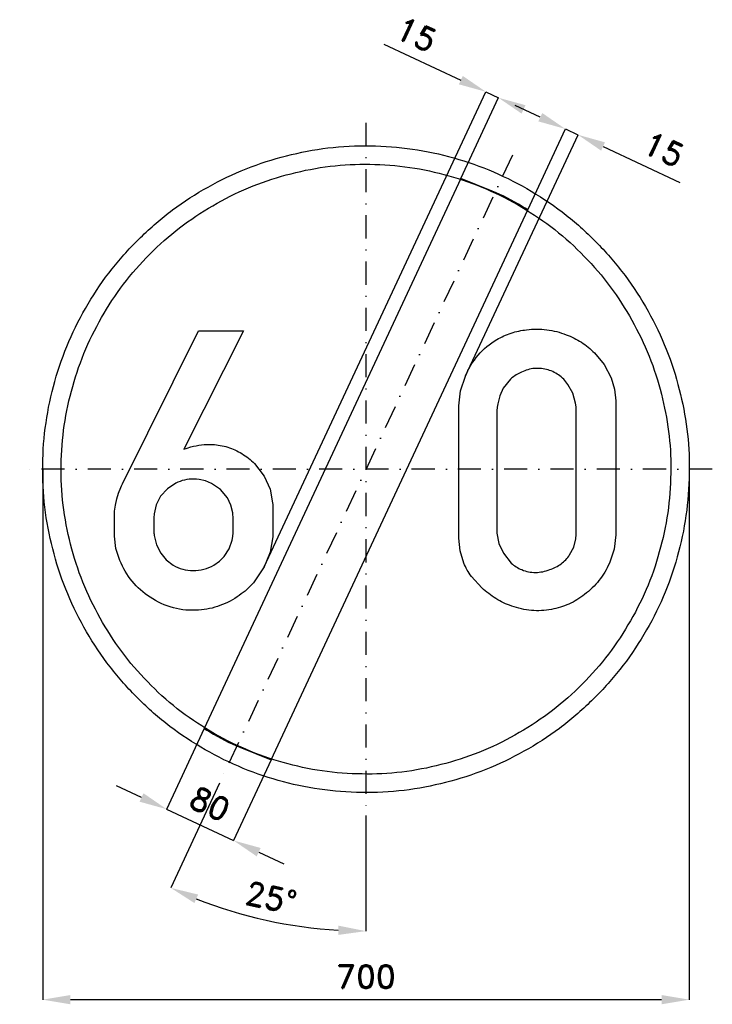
# Model space of a CAD drawing. Header units: millimetres. Extents: x -375 to 375, y -579 to 487.
import ezdxf

# ---------------------------------------------------------------- set-up
doc = ezdxf.new("R2010")
doc.units = ezdxf.units.MM
doc.header["$LTSCALE"] = 5
doc.linetypes.add('ČERCHOVANÁX2', pattern=[2, 1, -0.5, 0, -0.5])
doc.layers.add('Kóty', color=2, linetype='Continuous')
doc.layers.add('Značka', color=7, linetype='Continuous')
doc.styles.get("Standard").update_dxf_attribs({"font": 'romand.shx', "height": 25})
doc.dimstyles.get("Standard").update_dxf_attribs({"dimtxt": 25, "dimasz": 30, "dimexe": 0.18, "dimexo": 0.0625, "dimgap": 12.5, "dimtad": 1, "dimdec": 0, "dimzin": 0, "dimdsep": 46, "dimtxsty": 'Standard', "dimcen": 0.09, "dimadec": 0, "dimazin": 0, "dimtfac": 1, "dimtdec": 0, "dimtofl": 0, "dimtmove": 0, "dimatfit": 3, "dimfxl": 1, "dimtolj": 1, "dimtzin": 0, "dimarcsym": 0})

# ---------------------------------------------------------------- blocks, each defined once
blk = doc.blocks.new('*D2')
at = {"layer": 'Defpoints', "color": 0, "transparency": 16777216}
for p in [(-175.1, -280.8), (-102.6, -314.6), (-143.4, -402)]:
    blk.add_point(p, dxfattribs=at)
at = {"layer": 'Kóty', "color": 0, "lineweight": -2, "transparency": 16777216}
for p, q in [((-175.1, -280.8), (-215.9, -368.3)), ((-102.6, -314.7), (-143.4, -402.1)), ((-243, -355.4), (-270.2, -342.8)), ((-116.2, -414.6), (-89, -427.3))]:
    blk.add_line(p, q, dxfattribs=at)
at = {"layer": 'Kóty', "color": 0, "transparency": 16777216}
for points in [[(-240.9, -350.9), (-245.2, -360), (-215.9, -368.1)], [(-114.1, -410.1), (-118.3, -419.2), (-143.4, -402)]]:
    blk.add_solid(points, dxfattribs=at)
at = {"layer": 'Kóty', "color": 0, "transparency": 16777216, "insert": (-169, -362.4), "char_height": 25, "attachment_point": 5, "rotation": 334.988}
blk.add_mtext('\\A1;80', dxfattribs=at)
blk = doc.blocks.new('*D3')
at = {"layer": 'Defpoints', "color": 0, "transparency": 16777216}
for p in [(0, 375), (158.5, 339.9), (-158.5, -339.9), (0, -375), (-143.4, -479.1)]:
    blk.add_point(p, dxfattribs=at)
at = {"layer": 'Kóty', "color": 0, "lineweight": -2, "transparency": 16777216}
for p, q in [((-158.5, -339.9), (-211.4, -453.4)), ((0, -375.1), (0, -500.3))]:
    blk.add_line(p, q, dxfattribs=at)
blk.add_arc((0, 0), 500.1, 248.4375, 266.5625, dxfattribs=at)
at = {"layer": 'Kóty', "color": 0, "transparency": 16777216}
for points in [[(-185.8, -469.7), (-181.8, -460.5), (-211.4, -453.3)], [(-29.8, -494.2), (-30.1, -504.2), (0, -500.1)]]:
    blk.add_solid(points, dxfattribs=at)
at = {"layer": 'Kóty', "color": 0, "transparency": 16777216, "insert": (-102.8, -463.9), "char_height": 25, "attachment_point": 5, "rotation": 347.5}
blk.add_mtext('\\A1;25°', dxfattribs=at)
blk = doc.blocks.new('*D4')
at = {"layer": 'Defpoints', "color": 0, "transparency": 16777216}
for p in [(-350.1, 0), (350, 0), (350, -574.3)]:
    blk.add_point(p, dxfattribs=at)
at = {"layer": 'Kóty', "color": 0, "lineweight": -2, "transparency": 16777216}
for p, q in [((-350.1, -0.1), (-350.1, -574.5)), ((350, -0.1), (350, -574.5)), ((-320.1, -574.3), (320, -574.3))]:
    blk.add_line(p, q, dxfattribs=at)
at = {"layer": 'Kóty', "color": 0, "transparency": 16777216}
for points in [[(-320.1, -569.3), (-320.1, -579.3), (-350.1, -574.3)], [(320, -569.3), (320, -579.3), (350, -574.3)]]:
    blk.add_solid(points, dxfattribs=at)
at = {"layer": 'Kóty', "color": 0, "transparency": 16777216, "insert": (0, -549.3), "char_height": 25, "attachment_point": 5}
blk.add_mtext('\\A1;700', dxfattribs=at)

msp = doc.modelspace()

# ---------------------------------------------------------------- linework, layer by layer
at = {"layer": 'Kóty'}
for p, q in [((19.4, 460), (102.7, 421.2)), ((-110.1, -105.9), (129.9, 408.6)), ((102.6, 314.6), (143.5, 402.3)), ((188.7, 381), (161.6, 393.7)), ((175.1, 280.8), (216, 368.5)), ((107.8, 100.9), (229.6, 362.1)), ((256.7, 349.3), (340, 310.5))]:
    msp.add_line(p, q, dxfattribs=at)
for points in [[(129.9, 408.5), (143.4, 402.1)], [(215.9, 368.3), (229.5, 362)], [(-215.9, -368.1), (-143.4, -402)]]:
    msp.add_lwpolyline(points, dxfattribs=at)
for points in [[(104.8, 425.7), (100.6, 416.6), (129.9, 408.5)], [(172.7, 394), (168.5, 384.9), (143.4, 402.1)], [(190.9, 385.5), (186.6, 376.5), (215.9, 368.3)], [(258.8, 353.8), (254.6, 344.8), (229.5, 362)]]:
    msp.add_solid(points, dxfattribs=at)
at = {"layer": 'Značka', "color": 6, "linetype": 'ČERCHOVANÁX2', "lineweight": 25, "ltscale": 5}
for p, q in [((0, 375), (0, -375)), ((158.5, 339.9), (-158.5, -339.9)), ((375, 0), (-375, 0))]:
    msp.add_line(p, q, dxfattribs=at)
at = {"layer": 'Značka', "color": 5}
for points in [[(350, 0), (350, -2.3), (350, -4.6, -0.032166), (346.5, -50.2, -0.035727), (336.9, -95, -0.036668), (321.8, -138.3, -0.034749), (300.8, -179, -0.034042), (275, -216.8, -0.034442), (244.2, -250.7, -0.034555), (209.5, -280.6, -0.034426), (171, -305.4, -0.034386), (129.7, -325.2, -0.034417), (86.2, -339.2, -0.034423), (41.2, -347.7, -0.034416), (-4.6, -350, -0.034417), (-50.2, -346.5, -0.034417), (-95, -336.9, -0.034422), (-138.2, -321.7, -0.034426), (-179, -300.8, -0.03442), (-216.8, -275, -0.034413), (-250.7, -244.2, -0.034403), (-280.6, -209.5, -0.034421), (-305.4, -171, -0.034408), (-325.2, -129.8, -0.034417), (-339.2, -86.2, -0.034422), (-347.7, -41.2, -0.034424), (-350, 4.6, -0.034419), (-346.5, 50.2, -0.034407), (-336.9, 95, -0.034408), (-321.7, 138.2, -0.034422), (-300.8, 179, -0.034412), (-275, 216.8, -0.034416), (-244.2, 250.7, -0.034411), (-209.5, 280.6, -0.03441), (-171, 305.4, -0.034413), (-129.8, 325.2, -0.034413), (-86.2, 339.2, -0.034418), (-41.2, 347.7, -0.034415), (4.6, 350, -0.034418), (50.2, 346.5, -0.034418), (95, 336.9, -0.034414), (138.2, 321.7, -0.034412), (179, 300.8, -0.034421), (216.8, 275, -0.034399), (250.7, 244.2, -0.034428), (280.6, 209.5, -0.034495), (305.4, 171, -0.034408), (325.2, 129.8, -0.034092), (339.2, 86.2, -0.032807), (347.5, 43.4, -0.034276), (350, 0)], [(330, 0), (330, -2.2), (330, -4.3, -0.032168), (326.7, -47.3, -0.035741), (317.6, -89.6, -0.03666), (303.4, -130.4, -0.034769), (283.6, -168.7, -0.034042), (259.3, -204.4, -0.034451), (230.3, -236.4, -0.034559), (197.5, -264.5, -0.034429), (161.2, -287.9, -0.034392), (122.3, -306.6, -0.034413), (81.2, -319.8, -0.034423), (38.8, -327.9, -0.034417), (-4.3, -330, -0.034415), (-47.4, -326.7, -0.034418), (-89.6, -317.6, -0.034421), (-130.3, -303.3, -0.034415), (-168.7, -283.6, -0.034423), (-204.4, -259.3, -0.034424), (-236.4, -230.3, -0.034421), (-264.5, -197.5, -0.034409), (-287.9, -161.2, -0.034412), (-306.6, -122.3, -0.034389), (-319.8, -81.2, -0.034393), (-327.9, -38.8, -0.034449), (-330, 4.3, -0.03444), (-326.7, 47.4, -0.03441), (-317.6, 89.6, -0.034427), (-303.3, 130.3, -0.034404), (-283.6, 168.7, -0.034412), (-259.3, 204.4, -0.034409), (-230.3, 236.4, -0.034409), (-197.5, 264.5, -0.034411), (-161.2, 287.9, -0.034421), (-122.3, 306.6, -0.034411), (-81.2, 319.8, -0.034423), (-38.8, 327.9, -0.034418), (4.3, 330, -0.034417), (47.4, 326.7, -0.034418), (89.6, 317.6, -0.034411), (130.3, 303.3, -0.03442), (168.7, 283.6, -0.034412), (204.4, 259.3, -0.034393), (236.4, 230.3, -0.034412), (264.5, 197.5, -0.03449), (287.9, 161.2, -0.034432), (306.6, 122.3, -0.034062), (319.8, 81.2, -0.032789), (327.7, 40.9, -0.034256), (330, 0)], [(175.1, 280.8), (172.2, 282.6), (169.2, 284.5, 0.036005), (136.7, 301.1), (102.6, 314.6), (-175.1, -280.8), (-172.2, -282.6), (-169.2, -284.5, 0.036004), (-136.7, -301.1), (-102.6, -314.6), (175.1, 280.8)], [(-132.8, 149.9), (-197.2, 21.7), (-193.5, 22.9), (-189.7, 24, -0.039112), (-178.1, 26.4, -0.045944), (-166.2, 26.7, -0.066132), (-149.7, 23.8, -0.06206), (-134.5, 16.8, -0.064521), (-120.7, 6.2), (-110.2, -7.6), (-103.8, -21.6), (-101.1, -36.6), (-101, -38.3), (-100.9, -40), (-100.9, -69), (-101, -71.1), (-101, -73.2), (-103.7, -90), (-110.2, -105.9), (-121.7, -123, -0.061094), (-137.2, -136.6, -0.069352), (-158.1, -147.7, -0.074507), (-181.2, -152.5, -0.086603), (-208.6, -150.1, -0.085318), (-233.7, -138.6, -0.080096), (-253.2, -121.3, -0.076183), (-266.4, -98.9), (-270.8, -86), (-272.5, -72.6), (-272.5, -70.8), (-272.5, -68.9), (-272.5, -48.9), (-272.3, -47.2), (-272.2, -45.6), (-271.3, -38.8), (-269.9, -32.1), (-268, -26), (-265.6, -20), (-264.7, -18), (-263.7, -15.9), (-181.2, 149.9), (-132.8, 149.9)], [(100.5, 63.1), (100.5, 65.8), (100.5, 68.5), (102.5, 84.9), (107.7, 100.8, -0.079553), (121.4, 123.4, -0.089072), (141.7, 140.2, -0.059791), (157.2, 147.3, -0.052014), (173.9, 150.9, -0.062019), (195.8, 150.9, -0.064501), (216.9, 145.5, -0.055456), (233.2, 137.4, -0.055482), (247.4, 125.8), (257.8, 113.3), (265.3, 99), (269.1, 86.6), (270.7, 73.9), (270.7, 69.4), (270.7, 64.9), (270.7, -65.8), (270.7, -68.5), (270.7, -71.2), (268.6, -86.7), (263.5, -101.7, -0.066784), (252.3, -120.4, -0.065885), (236.6, -135.7, -0.061112), (219.7, -146, -0.064149), (200.8, -151.8, -0.069663), (179.1, -152.9, -0.067454), (157.8, -148.2, -0.056823), (140.7, -140.1, -0.049595), (125.6, -128.5), (114.1, -116.1, -0.065935), (105.9, -101.7), (101.9, -88.5), (100.5, -74.8), (100.4, -70.3), (100.5, -65.8), (100.5, 63.1)], [(141.7, 63.1), (141.7, -65.8), (141.7, -67.6), (141.7, -69.4), (143.8, -80.5), (148.8, -90.9), (157.3, -101.6, 0.094573), (168.6, -108.8, 0.108396), (183.6, -111.8, 0.087548), (199, -108.8, 0.078162), (211.2, -102.5, 0.088114), (220.5, -92.7), (224.9, -84.5), (227.1, -75.6), (227.6, -70.7), (227.7, -65.8), (227.7, 63.1), (227.4, 67.4), (226.9, 71.6), (224.1, 82.1), (218.7, 91.8, 0.088132), (208.5, 102, 0.097891), (195.4, 107.9, 0.099845), (180.8, 108.8, 0.088298), (166.8, 104.3, 0.074135), (156.4, 97.3), (148.7, 87.7), (144.8, 79.5), (142.6, 70.8), (142.1, 67), (141.7, 63.1)], [(-229.7, -51.2), (-229.7, -69.2), (-229.5, -70.5), (-229.3, -71.8), (-226.9, -81.9), (-222.3, -91.1), (-216.3, -98.3), (-208.7, -103.9, 0.06725), (-198.5, -108.3, 0.069365), (-187.4, -109.8, 0.072189), (-175.7, -108.4, 0.06873), (-164.8, -103.8), (-158.7, -99.6), (-153.5, -94.4), (-148.1, -86.1), (-145, -76.8), (-144.3, -72.9), (-143.9, -69), (-143.9, -51.6), (-144.1, -49.4), (-144.3, -47.3), (-146.3, -38.9), (-150.1, -31.1), (-157.5, -22), (-167.3, -15.4), (-173.8, -12.7), (-180.7, -11.2), (-183.7, -10.8), (-186.7, -10.7, 0.057614), (-196.5, -11.8, 0.060918), (-205.9, -15.2), (-215.1, -21.2), (-222.4, -29.4), (-227.1, -38.5), (-229.4, -48.4), (-229.5, -49.8), (-229.7, -51.2)]]:
    msp.add_lwpolyline(points, format="xyb", dxfattribs=at)

# ---------------------------------------------------------------- texts
at = {"layer": 'Kóty', "char_height": 25, "attachment_point": 5, "rotation": 334.9943}
for insert in [(54.6, 470.6), (322.5, 346.2)]:
    msp.add_mtext('\\A1;15', dxfattribs=dict(at, insert=insert))

# ---------------------------------------------------------------- dimensions: what is measured, and where the dimension line sits
at = {"layer": 'Kóty'}
dim = msp.add_angular_dim_2l(base=(-143.4, -479.1), line1=((158.5, 339.9), (-158.5, -339.9)), line2=((0, 375), (0, -375)), dimstyle='Standard', dxfattribs=at)
dim.commit()
dim.dimension.update_dxf_attribs({"geometry": '*D3', "text_midpoint": (-102.8, -463.9)})
dim = msp.add_linear_dim(base=(350, -574.3), p1=(-350.1, 0), p2=(350, 0), dimstyle='Standard', dxfattribs=at)
dim.commit()
dim.dimension.update_dxf_attribs({"geometry": '*D4', "text_midpoint": (0, -549.3)})
dim = msp.add_aligned_dim(p1=(-175.1, -280.8), p2=(-102.6, -314.6), distance=-96.4, dimstyle='Standard', dxfattribs=at)
dim.commit()
dim.dimension.update_dxf_attribs({"geometry": '*D2', "text_midpoint": (-169, -362.4)})

doc.saveas('drawing.dxf')
